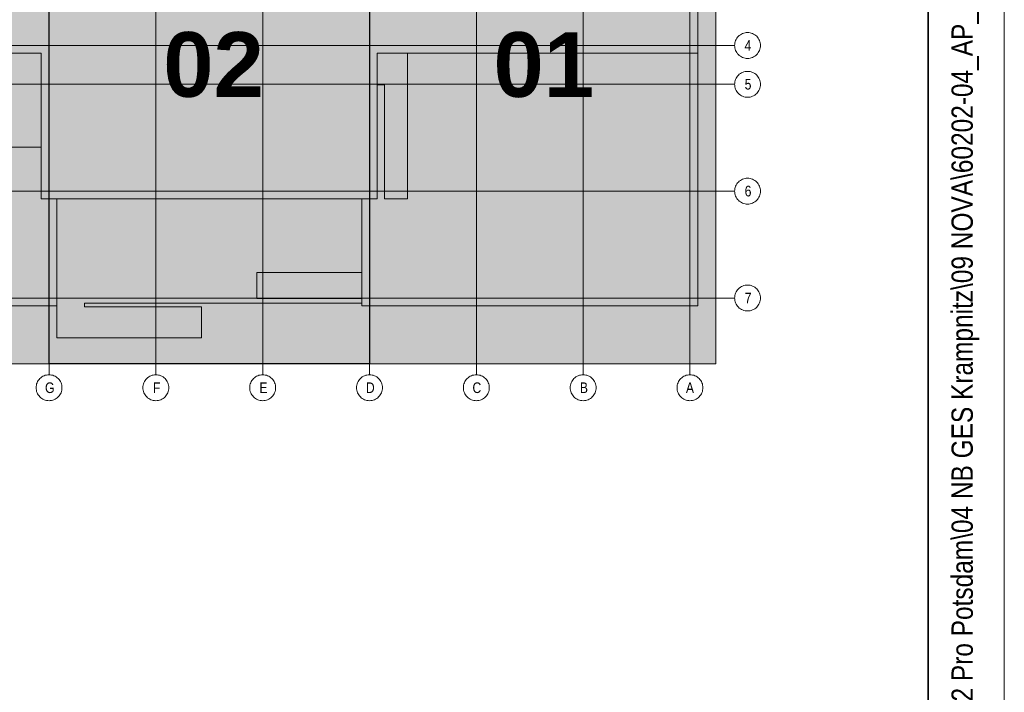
# Model space of a CAD drawing. Extents: x -620 to 300, y 62 to 1112.
# Tile 42 of 53: x 236 to 300, y 218 to 263. Entities that reach past the tile are written whole.
import ezdxf
from ezdxf.lldxf.tags import DXFTag

# ---------------------------------------------------------------- set-up
doc = ezdxf.new("R2010")
doc.units = 0
doc.layers.get('0').update_dxf_attribs({"lineweight": 13})
for name, color, linetype, lineweight in [('iwb_Plankopf Linie', 7, 'Continuous', 13), ('iwb_Plankopf Rahmen', 7, 'Continuous', 35), ('iwb_Plankopf Text', 7, 'Continuous', 18), ('PK_LP', 7, 'Continuous', 9), ('PK_LP_Achsen', 7, 'STRICHPUNKT2', 5)]:
    doc.layers.add(name, color=color, linetype=linetype, lineweight=lineweight)
doc.layers.add('PK_LP_T02', color=7, linetype='Continuous', lineweight=9, true_color=0xff6600)
doc.layers.add('PK_LP_T02_Rest', color=9, linetype='Continuous', lineweight=9, true_color=0x808080)
doc.styles.get("Standard").update_dxf_attribs({"font": 'ARIALN.TTF'})
tags = doc.linetypes.add('grob', pattern=[14, 3, -8, 3]).pattern_tags.tags
tags[8:9] = [DXFTag(74, 4), DXFTag(75, 0), DXFTag(340, '0'), DXFTag(46, 0.0), DXFTag(50, 0.0), DXFTag(44, 0.0), DXFTag(45, 0.0)]
tags[6:7] = [DXFTag(74, 4), DXFTag(75, 0), DXFTag(340, '0'), DXFTag(46, 0.0), DXFTag(50, 0.0), DXFTag(44, 0.0), DXFTag(45, 0.0)]
tags[4:5] = [DXFTag(74, 4), DXFTag(75, 0), DXFTag(340, '0'), DXFTag(46, 0.0), DXFTag(50, 0.0), DXFTag(44, 0.0), DXFTag(45, 0.0)]
tags = doc.linetypes.add('STRICHPUNKT2', pattern=[12.7, 6.35, -3.175, 0, -3.175]).pattern_tags.tags
tags[10:11] = [DXFTag(74, 4), DXFTag(75, 0), DXFTag(340, '0'), DXFTag(46, 0.0), DXFTag(50, 0.0), DXFTag(44, 0.0), DXFTag(45, 0.0)]
tags[8:9] = [DXFTag(74, 4), DXFTag(75, 0), DXFTag(340, '0'), DXFTag(46, 0.0), DXFTag(50, 0.0), DXFTag(44, 0.0), DXFTag(45, 0.0)]
tags[6:7] = [DXFTag(74, 4), DXFTag(75, 0), DXFTag(340, '0'), DXFTag(46, 0.0), DXFTag(50, 0.0), DXFTag(44, 0.0), DXFTag(45, 0.0)]
tags[4:5] = [DXFTag(74, 4), DXFTag(75, 0), DXFTag(340, '0'), DXFTag(46, 0.0), DXFTag(50, 0.0), DXFTag(44, 0.0), DXFTag(45, 0.0)]

# ---------------------------------------------------------------- blocks, each defined once
blk = doc.blocks.new('Blockreferenz-A06GA1UM8I')
at = {"color": 0, "linetype": 'ByBlock', "lineweight": -2, "ltscale": 0.13}
blk.add_solid([(237.643, 240.014), (237.643, 279.685), (258.68, 240.014), (258.68, 279.685)], dxfattribs=at)
at = {"layer": 'PK_LP', "linetype": 'grob', "lineweight": 30, "ltscale": 0.3}
for p, q in [((237.643, 240.014), (237.643, 279.685)), ((258.68, 279.685), (258.68, 240.014)), ((258.68, 240.014), (237.643, 240.014))]:
    blk.add_line(p, q, dxfattribs=at)
at = {"layer": 'PK_LP', "linetype": 'grob', "lineweight": 5, "ltscale": 0.13}
for p, q in [((237.643, 279.685), (237.643, 240.014)), ((258.68, 240.014), (258.68, 279.685)), ((281.418, 279.685), (281.418, 240.014)), ((237.643, 240.014), (216.605, 240.014)), ((281.418, 240.014), (258.68, 240.014))]:
    blk.add_line(p, q, dxfattribs=at)
at = {"layer": 'PK_LP', "linetype": 'ByBlock', "lineweight": -2, "ltscale": 0.13}
for p, q in [((237.643, 240.014), (237.643, 279.685)), ((258.68, 240.014), (258.68, 279.685))]:
    blk.add_line(p, q, dxfattribs=at)
at = {"layer": 'PK_LP', "linetype": 'ByBlock', "lineweight": 13, "ltscale": 0.13}
for p, q in [((280.225, 277.985), (280.225, 260.395)), ((237.135, 260.395), (217.113, 260.395)), ((237.135, 250.833), (237.135, 260.395)), ((280.225, 260.395), (259.188, 260.395)), ((259.188, 260.395), (259.188, 250.833)), ((261.185, 260.395), (259.188, 260.395)), ((259.188, 260.395), (259.188, 258.319)), ((280.225, 260.395), (259.188, 260.395)), ((259.188, 260.395), (259.188, 250.833)), ((261.185, 250.833), (261.185, 260.395)), ((280.225, 243.82), (280.225, 260.395)), ((259.188, 258.319), (259.655, 258.319)), ((259.655, 258.319), (259.655, 250.833)), ((237.135, 254.222), (221.25, 254.222)), ((237.135, 250.833), (237.135, 254.222)), ((238.15, 250.833), (237.135, 250.833)), ((259.188, 250.833), (237.135, 250.833)), ((238.15, 250.833), (238.15, 241.714)), ((258.173, 250.833), (238.15, 250.833)), ((238.15, 243.82), (238.15, 250.833)), ((258.173, 243.996), (258.173, 250.833)), ((259.188, 250.833), (258.173, 250.833)), ((258.173, 250.833), (258.173, 245.994)), ((259.655, 250.833), (261.185, 250.833)), ((251.288, 245.994), (251.288, 244.294)), ((258.173, 245.994), (251.288, 245.994)), ((216.098, 243.82), (238.15, 243.82)), ((239.976, 243.754), (239.976, 243.996)), ((239.976, 243.996), (258.173, 243.996)), ((247.66, 243.754), (239.976, 243.754)), ((247.66, 241.714), (247.66, 243.754)), ((251.288, 244.294), (258.173, 244.294)), ((258.173, 244.294), (258.173, 243.82)), ((258.173, 243.82), (280.225, 243.82)), ((238.15, 241.714), (247.66, 241.714))]:
    blk.add_line(p, q, dxfattribs=at)
at = {"layer": 'PK_LP_Achsen', "linetype": 'STRICHPUNKT2', "ltscale": 0.13}
for p, q in [((237.643, 280.408), (237.643, 239.291)), ((244.655, 280.408), (244.655, 239.291)), ((251.668, 280.408), (251.668, 239.291)), ((258.68, 280.408), (258.68, 239.291)), ((265.693, 280.408), (265.693, 239.291)), ((272.705, 280.408), (272.705, 239.291)), ((279.718, 280.408), (279.718, 239.291)), ((128.038, 260.903), (282.648, 260.903)), ((128.038, 258.353), (282.648, 258.353)), ((128.038, 251.34), (282.648, 251.34)), ((128.038, 244.328), (282.648, 244.328))]:
    blk.add_line(p, q, dxfattribs=at)
at = {"layer": 'PK_LP_Achsen', "linetype": 'ByBlock', "ltscale": 0.13}
for p, q in [((282.664, 261.068), (282.684, 261.149)), ((282.684, 261.149), (282.712, 261.228)), ((282.712, 261.228), (282.748, 261.303)), ((282.748, 261.303), (282.791, 261.375)), ((282.791, 261.375), (282.841, 261.442)), ((282.841, 261.442), (282.897, 261.504)), ((282.897, 261.504), (282.958, 261.56)), ((282.958, 261.56), (283.025, 261.609)), ((283.025, 261.609), (283.097, 261.652)), ((283.097, 261.652), (283.172, 261.688)), ((283.172, 261.688), (283.251, 261.716)), ((283.251, 261.716), (283.332, 261.736)), ((283.332, 261.736), (283.414, 261.748)), ((283.414, 261.748), (283.498, 261.753)), ((283.498, 261.753), (283.581, 261.748)), ((283.581, 261.748), (283.663, 261.736)), ((283.663, 261.736), (283.744, 261.716)), ((283.744, 261.716), (283.823, 261.688)), ((283.823, 261.688), (283.898, 261.652)), ((283.898, 261.652), (283.97, 261.609)), ((283.97, 261.609), (284.037, 261.56)), ((284.037, 261.56), (284.099, 261.504)), ((284.099, 261.504), (284.155, 261.442)), ((284.155, 261.442), (284.204, 261.375)), ((284.204, 261.375), (284.247, 261.303)), ((284.247, 261.303), (284.283, 261.228)), ((284.283, 261.228), (284.311, 261.149)), ((284.311, 261.149), (284.331, 261.068)), ((282.648, 260.903), (282.652, 260.986)), ((282.652, 260.819), (282.648, 260.903)), ((282.652, 260.986), (282.664, 261.068)), ((282.664, 260.737), (282.652, 260.819)), ((282.684, 260.656), (282.664, 260.737)), ((282.712, 260.577), (282.684, 260.656)), ((282.748, 260.502), (282.712, 260.577)), ((282.791, 260.43), (282.748, 260.502)), ((284.247, 260.502), (284.204, 260.43)), ((284.283, 260.577), (284.247, 260.502)), ((284.311, 260.656), (284.283, 260.577)), ((284.331, 260.737), (284.311, 260.656)), ((284.331, 261.068), (284.344, 260.986)), ((284.344, 260.819), (284.331, 260.737)), ((284.344, 260.986), (284.348, 260.903)), ((284.348, 260.903), (284.344, 260.819)), ((282.841, 260.363), (282.791, 260.43)), ((282.897, 260.302), (282.841, 260.363)), ((282.958, 260.245), (282.897, 260.302)), ((283.025, 260.196), (282.958, 260.245)), ((283.097, 260.153), (283.025, 260.196)), ((283.172, 260.117), (283.097, 260.153)), ((283.251, 260.089), (283.172, 260.117)), ((283.332, 260.069), (283.251, 260.089)), ((283.414, 260.057), (283.332, 260.069)), ((283.498, 260.053), (283.414, 260.057)), ((283.581, 260.057), (283.498, 260.053)), ((283.663, 260.069), (283.581, 260.057)), ((283.744, 260.089), (283.663, 260.069)), ((283.823, 260.117), (283.744, 260.089)), ((283.898, 260.153), (283.823, 260.117)), ((283.97, 260.196), (283.898, 260.153)), ((284.037, 260.245), (283.97, 260.196)), ((284.099, 260.302), (284.037, 260.245)), ((284.155, 260.363), (284.099, 260.302)), ((284.204, 260.43), (284.155, 260.363)), ((283.332, 259.186), (283.414, 259.198)), ((283.414, 259.198), (283.498, 259.203)), ((283.498, 259.203), (283.581, 259.198)), ((283.581, 259.198), (283.663, 259.186)), ((282.664, 258.518), (282.684, 258.599)), ((282.684, 258.599), (282.712, 258.678)), ((282.712, 258.678), (282.748, 258.753)), ((282.748, 258.753), (282.791, 258.825)), ((282.791, 258.825), (282.841, 258.892)), ((282.841, 258.892), (282.897, 258.954)), ((282.897, 258.954), (282.958, 259.01)), ((282.958, 259.01), (283.025, 259.059)), ((283.025, 259.059), (283.097, 259.102)), ((283.097, 259.102), (283.172, 259.138)), ((283.172, 259.138), (283.251, 259.166)), ((283.251, 259.166), (283.332, 259.186)), ((283.663, 259.186), (283.744, 259.166)), ((283.744, 259.166), (283.823, 259.138)), ((283.823, 259.138), (283.898, 259.102)), ((283.898, 259.102), (283.97, 259.059)), ((283.97, 259.059), (284.037, 259.01)), ((284.037, 259.01), (284.099, 258.954)), ((284.099, 258.954), (284.155, 258.892)), ((284.155, 258.892), (284.204, 258.825)), ((284.204, 258.825), (284.247, 258.753)), ((284.247, 258.753), (284.283, 258.678)), ((284.283, 258.678), (284.311, 258.599)), ((284.311, 258.599), (284.331, 258.518)), ((282.648, 258.353), (282.652, 258.436)), ((282.652, 258.269), (282.648, 258.353)), ((282.652, 258.436), (282.664, 258.518)), ((282.664, 258.187), (282.652, 258.269)), ((282.684, 258.106), (282.664, 258.187)), ((282.712, 258.027), (282.684, 258.106)), ((282.748, 257.952), (282.712, 258.027)), ((282.791, 257.88), (282.748, 257.952)), ((284.247, 257.952), (284.204, 257.88)), ((284.283, 258.027), (284.247, 257.952)), ((284.311, 258.106), (284.283, 258.027)), ((284.331, 258.187), (284.311, 258.106)), ((284.331, 258.518), (284.344, 258.436)), ((284.344, 258.269), (284.331, 258.187)), ((284.344, 258.436), (284.348, 258.353)), ((284.348, 258.353), (284.344, 258.269)), ((282.841, 257.813), (282.791, 257.88)), ((282.897, 257.752), (282.841, 257.813)), ((282.958, 257.695), (282.897, 257.752)), ((283.025, 257.646), (282.958, 257.695)), ((283.097, 257.603), (283.025, 257.646)), ((283.172, 257.567), (283.097, 257.603)), ((283.251, 257.539), (283.172, 257.567)), ((283.332, 257.519), (283.251, 257.539)), ((283.414, 257.507), (283.332, 257.519)), ((283.498, 257.503), (283.414, 257.507)), ((283.581, 257.507), (283.498, 257.503)), ((283.663, 257.519), (283.581, 257.507)), ((283.744, 257.539), (283.663, 257.519)), ((283.823, 257.567), (283.744, 257.539)), ((283.898, 257.603), (283.823, 257.567)), ((283.97, 257.646), (283.898, 257.603)), ((284.037, 257.695), (283.97, 257.646)), ((284.099, 257.752), (284.037, 257.695)), ((284.155, 257.813), (284.099, 257.752)), ((284.204, 257.88), (284.155, 257.813)), ((283.025, 252.047), (283.097, 252.09)), ((283.097, 252.09), (283.172, 252.125)), ((283.172, 252.125), (283.251, 252.153)), ((283.251, 252.153), (283.332, 252.174)), ((283.332, 252.174), (283.414, 252.186)), ((283.414, 252.186), (283.498, 252.19)), ((283.498, 252.19), (283.581, 252.186)), ((283.581, 252.186), (283.663, 252.174)), ((283.663, 252.174), (283.744, 252.153)), ((283.744, 252.153), (283.823, 252.125)), ((283.823, 252.125), (283.898, 252.09)), ((283.898, 252.09), (283.97, 252.047)), ((282.652, 251.423), (282.664, 251.506)), ((282.664, 251.506), (282.684, 251.587)), ((282.684, 251.587), (282.712, 251.665)), ((282.712, 251.665), (282.748, 251.741)), ((282.748, 251.741), (282.791, 251.812)), ((282.791, 251.812), (282.841, 251.879)), ((282.841, 251.879), (282.897, 251.941)), ((282.897, 251.941), (282.958, 251.997)), ((282.958, 251.997), (283.025, 252.047)), ((283.97, 252.047), (284.037, 251.997)), ((284.037, 251.997), (284.099, 251.941)), ((284.099, 251.941), (284.155, 251.879)), ((284.155, 251.879), (284.204, 251.812)), ((284.204, 251.812), (284.247, 251.741)), ((284.247, 251.741), (284.283, 251.665)), ((284.283, 251.665), (284.311, 251.587)), ((284.311, 251.587), (284.331, 251.506)), ((284.331, 251.506), (284.344, 251.423)), ((282.648, 251.34), (282.652, 251.423)), ((282.652, 251.257), (282.648, 251.34)), ((282.664, 251.174), (282.652, 251.257)), ((282.684, 251.093), (282.664, 251.174)), ((282.712, 251.015), (282.684, 251.093)), ((282.748, 250.939), (282.712, 251.015)), ((282.791, 250.868), (282.748, 250.939)), ((282.841, 250.801), (282.791, 250.868)), ((282.897, 250.739), (282.841, 250.801)), ((284.155, 250.801), (284.099, 250.739)), ((284.204, 250.868), (284.155, 250.801)), ((284.247, 250.939), (284.204, 250.868)), ((284.283, 251.015), (284.247, 250.939)), ((284.311, 251.093), (284.283, 251.015)), ((284.331, 251.174), (284.311, 251.093)), ((284.344, 251.257), (284.331, 251.174)), ((284.344, 251.423), (284.348, 251.34)), ((284.348, 251.34), (284.344, 251.257)), ((282.958, 250.683), (282.897, 250.739)), ((283.025, 250.633), (282.958, 250.683)), ((283.097, 250.59), (283.025, 250.633)), ((283.172, 250.555), (283.097, 250.59)), ((283.251, 250.527), (283.172, 250.555)), ((283.332, 250.506), (283.251, 250.527)), ((283.414, 250.494), (283.332, 250.506)), ((283.498, 250.49), (283.414, 250.494)), ((283.581, 250.494), (283.498, 250.49)), ((283.663, 250.506), (283.581, 250.494)), ((283.744, 250.527), (283.663, 250.506)), ((283.823, 250.555), (283.744, 250.527)), ((283.898, 250.59), (283.823, 250.555)), ((283.97, 250.633), (283.898, 250.59)), ((284.037, 250.683), (283.97, 250.633)), ((284.099, 250.739), (284.037, 250.683)), ((282.897, 244.929), (282.958, 244.985)), ((282.958, 244.985), (283.025, 245.034)), ((283.025, 245.034), (283.097, 245.077)), ((283.097, 245.077), (283.172, 245.113)), ((283.172, 245.113), (283.251, 245.141)), ((283.251, 245.141), (283.332, 245.161)), ((283.332, 245.161), (283.414, 245.173)), ((283.414, 245.173), (283.498, 245.178)), ((283.498, 245.178), (283.581, 245.173)), ((283.581, 245.173), (283.663, 245.161)), ((283.663, 245.161), (283.744, 245.141)), ((283.744, 245.141), (283.823, 245.113)), ((283.823, 245.113), (283.898, 245.077)), ((283.898, 245.077), (283.97, 245.034)), ((283.97, 245.034), (284.037, 244.985)), ((284.037, 244.985), (284.099, 244.929)), ((282.648, 244.328), (282.652, 244.411)), ((282.652, 244.244), (282.648, 244.328)), ((282.652, 244.411), (282.664, 244.493)), ((282.664, 244.493), (282.684, 244.574)), ((282.684, 244.574), (282.712, 244.653)), ((282.712, 244.653), (282.748, 244.728)), ((282.748, 244.728), (282.791, 244.8)), ((282.791, 244.8), (282.841, 244.867)), ((282.841, 244.867), (282.897, 244.929)), ((284.099, 244.929), (284.155, 244.867)), ((284.155, 244.867), (284.204, 244.8)), ((284.204, 244.8), (284.247, 244.728)), ((284.247, 244.728), (284.283, 244.653)), ((284.283, 244.653), (284.311, 244.574)), ((284.311, 244.574), (284.331, 244.493)), ((284.331, 244.493), (284.344, 244.411)), ((284.344, 244.411), (284.348, 244.328)), ((284.348, 244.328), (284.344, 244.244)), ((282.664, 244.162), (282.652, 244.244)), ((282.684, 244.081), (282.664, 244.162)), ((282.712, 244.002), (282.684, 244.081)), ((282.748, 243.927), (282.712, 244.002)), ((282.791, 243.855), (282.748, 243.927)), ((282.841, 243.788), (282.791, 243.855)), ((282.897, 243.727), (282.841, 243.788)), ((282.958, 243.67), (282.897, 243.727)), ((284.099, 243.727), (284.037, 243.67)), ((284.155, 243.788), (284.099, 243.727)), ((284.204, 243.855), (284.155, 243.788)), ((284.247, 243.927), (284.204, 243.855)), ((284.283, 244.002), (284.247, 243.927)), ((284.311, 244.081), (284.283, 244.002)), ((284.331, 244.162), (284.311, 244.081)), ((284.344, 244.244), (284.331, 244.162)), ((283.025, 243.621), (282.958, 243.67)), ((283.097, 243.578), (283.025, 243.621)), ((283.172, 243.542), (283.097, 243.578)), ((283.251, 243.514), (283.172, 243.542)), ((283.332, 243.494), (283.251, 243.514)), ((283.414, 243.482), (283.332, 243.494)), ((283.498, 243.478), (283.414, 243.482)), ((283.581, 243.482), (283.498, 243.478)), ((283.663, 243.494), (283.581, 243.482)), ((283.744, 243.514), (283.663, 243.494)), ((283.823, 243.542), (283.744, 243.514)), ((283.898, 243.578), (283.823, 243.542)), ((283.97, 243.621), (283.898, 243.578)), ((284.037, 243.67), (283.97, 243.621)), ((237.17, 239.148), (237.242, 239.191)), ((237.242, 239.191), (237.317, 239.227)), ((237.317, 239.227), (237.396, 239.255)), ((237.396, 239.255), (237.477, 239.275)), ((237.477, 239.275), (237.559, 239.287)), ((237.559, 239.287), (237.643, 239.291)), ((237.643, 239.291), (237.726, 239.287)), ((237.726, 239.287), (237.809, 239.275)), ((237.809, 239.275), (237.889, 239.255)), ((237.889, 239.255), (237.968, 239.227)), ((237.968, 239.227), (238.043, 239.191)), ((238.043, 239.191), (238.115, 239.148)), ((244.183, 239.148), (244.255, 239.191)), ((244.255, 239.191), (244.33, 239.227)), ((244.33, 239.227), (244.408, 239.255)), ((244.408, 239.255), (244.489, 239.275)), ((244.489, 239.275), (244.572, 239.287)), ((244.572, 239.287), (244.655, 239.291)), ((244.655, 239.291), (244.739, 239.287)), ((244.739, 239.287), (244.821, 239.275)), ((244.821, 239.275), (244.902, 239.255)), ((244.902, 239.255), (244.98, 239.227)), ((244.98, 239.227), (245.056, 239.191)), ((245.056, 239.191), (245.127, 239.148)), ((251.195, 239.148), (251.267, 239.191)), ((251.267, 239.191), (251.342, 239.227)), ((251.342, 239.227), (251.421, 239.255)), ((251.421, 239.255), (251.502, 239.275)), ((251.502, 239.275), (251.584, 239.287)), ((251.584, 239.287), (251.668, 239.291)), ((251.668, 239.291), (251.751, 239.287)), ((251.751, 239.287), (251.834, 239.275)), ((251.834, 239.275), (251.914, 239.255)), ((251.914, 239.255), (251.993, 239.227)), ((251.993, 239.227), (252.068, 239.191)), ((252.068, 239.191), (252.14, 239.148)), ((258.208, 239.148), (258.28, 239.191)), ((258.28, 239.191), (258.355, 239.227)), ((258.355, 239.227), (258.433, 239.255)), ((258.433, 239.255), (258.514, 239.275)), ((258.514, 239.275), (258.597, 239.287)), ((258.597, 239.287), (258.68, 239.291)), ((258.68, 239.291), (258.764, 239.287)), ((258.764, 239.287), (258.846, 239.275)), ((258.846, 239.275), (258.927, 239.255)), ((258.927, 239.255), (259.005, 239.227)), ((259.005, 239.227), (259.081, 239.191)), ((259.081, 239.191), (259.152, 239.148)), ((265.22, 239.148), (265.292, 239.191)), ((265.292, 239.191), (265.367, 239.227)), ((265.367, 239.227), (265.446, 239.255)), ((265.446, 239.255), (265.527, 239.275)), ((265.527, 239.275), (265.609, 239.287)), ((265.609, 239.287), (265.693, 239.291)), ((265.693, 239.291), (265.776, 239.287)), ((265.776, 239.287), (265.859, 239.275)), ((265.859, 239.275), (265.939, 239.255)), ((265.939, 239.255), (266.018, 239.227)), ((266.018, 239.227), (266.093, 239.191)), ((266.093, 239.191), (266.165, 239.148)), ((272.233, 239.148), (272.305, 239.191)), ((272.305, 239.191), (272.38, 239.227)), ((272.38, 239.227), (272.458, 239.255)), ((272.458, 239.255), (272.539, 239.275)), ((272.539, 239.275), (272.622, 239.287)), ((272.622, 239.287), (272.705, 239.291)), ((272.705, 239.291), (272.789, 239.287)), ((272.789, 239.287), (272.871, 239.275)), ((272.871, 239.275), (272.952, 239.255)), ((272.952, 239.255), (273.03, 239.227)), ((273.03, 239.227), (273.106, 239.191)), ((273.106, 239.191), (273.177, 239.148)), ((279.245, 239.148), (279.317, 239.191)), ((279.317, 239.191), (279.392, 239.227)), ((279.392, 239.227), (279.471, 239.255)), ((279.471, 239.255), (279.552, 239.275)), ((279.552, 239.275), (279.634, 239.287)), ((279.634, 239.287), (279.718, 239.291)), ((279.718, 239.291), (279.801, 239.287)), ((279.801, 239.287), (279.884, 239.275)), ((279.884, 239.275), (279.964, 239.255)), ((279.964, 239.255), (280.043, 239.227)), ((280.043, 239.227), (280.118, 239.191)), ((280.118, 239.191), (280.19, 239.148)), ((236.793, 238.441), (236.797, 238.525)), ((236.797, 238.525), (236.809, 238.607)), ((236.809, 238.607), (236.829, 238.688)), ((236.829, 238.688), (236.857, 238.767)), ((236.857, 238.767), (236.893, 238.842)), ((236.893, 238.842), (236.936, 238.914)), ((236.936, 238.914), (236.986, 238.981)), ((236.986, 238.981), (237.042, 239.042)), ((237.042, 239.042), (237.103, 239.098)), ((237.103, 239.098), (237.17, 239.148)), ((238.115, 239.148), (238.182, 239.098)), ((238.182, 239.098), (238.244, 239.042)), ((238.244, 239.042), (238.3, 238.981)), ((238.3, 238.981), (238.349, 238.914)), ((238.349, 238.914), (238.392, 238.842)), ((238.392, 238.842), (238.428, 238.767)), ((238.428, 238.767), (238.456, 238.688)), ((238.456, 238.688), (238.476, 238.607)), ((238.476, 238.607), (238.489, 238.525)), ((238.489, 238.525), (238.493, 238.441)), ((243.805, 238.441), (243.809, 238.525)), ((243.809, 238.525), (243.822, 238.607)), ((243.822, 238.607), (243.842, 238.688)), ((243.842, 238.688), (243.87, 238.767)), ((243.87, 238.767), (243.906, 238.842)), ((243.906, 238.842), (243.948, 238.914)), ((243.948, 238.914), (243.998, 238.981)), ((243.998, 238.981), (244.054, 239.042)), ((244.054, 239.042), (244.116, 239.098)), ((244.116, 239.098), (244.183, 239.148)), ((245.127, 239.148), (245.194, 239.098)), ((245.194, 239.098), (245.256, 239.042)), ((245.256, 239.042), (245.312, 238.981)), ((245.312, 238.981), (245.362, 238.914)), ((245.362, 238.914), (245.405, 238.842)), ((245.405, 238.842), (245.44, 238.767)), ((245.44, 238.767), (245.469, 238.688)), ((245.469, 238.688), (245.489, 238.607)), ((245.489, 238.607), (245.501, 238.525)), ((245.501, 238.525), (245.505, 238.441)), ((250.818, 238.441), (250.822, 238.525)), ((250.822, 238.525), (250.834, 238.607)), ((250.834, 238.607), (250.854, 238.688)), ((250.854, 238.688), (250.882, 238.767)), ((250.882, 238.767), (250.918, 238.842)), ((250.918, 238.842), (250.961, 238.914)), ((250.961, 238.914), (251.011, 238.981)), ((251.011, 238.981), (251.067, 239.042)), ((251.067, 239.042), (251.128, 239.098)), ((251.128, 239.098), (251.195, 239.148)), ((252.14, 239.148), (252.207, 239.098)), ((252.207, 239.098), (252.269, 239.042)), ((252.269, 239.042), (252.325, 238.981)), ((252.325, 238.981), (252.374, 238.914)), ((252.374, 238.914), (252.417, 238.842)), ((252.417, 238.842), (252.453, 238.767)), ((252.453, 238.767), (252.481, 238.688)), ((252.481, 238.688), (252.501, 238.607)), ((252.501, 238.607), (252.514, 238.525)), ((252.514, 238.525), (252.518, 238.441)), ((257.83, 238.441), (257.834, 238.525)), ((257.834, 238.525), (257.847, 238.607)), ((257.847, 238.607), (257.867, 238.688)), ((257.867, 238.688), (257.895, 238.767)), ((257.895, 238.767), (257.931, 238.842)), ((257.931, 238.842), (257.973, 238.914)), ((257.973, 238.914), (258.023, 238.981)), ((258.023, 238.981), (258.079, 239.042)), ((258.079, 239.042), (258.141, 239.098)), ((258.141, 239.098), (258.208, 239.148)), ((259.152, 239.148), (259.219, 239.098)), ((259.219, 239.098), (259.281, 239.042)), ((259.281, 239.042), (259.337, 238.981)), ((259.337, 238.981), (259.387, 238.914)), ((259.387, 238.914), (259.43, 238.842)), ((259.43, 238.842), (259.465, 238.767)), ((259.465, 238.767), (259.494, 238.688)), ((259.494, 238.688), (259.514, 238.607)), ((259.514, 238.607), (259.526, 238.525)), ((259.526, 238.525), (259.53, 238.441)), ((264.843, 238.441), (264.847, 238.525)), ((264.847, 238.525), (264.859, 238.607)), ((264.859, 238.607), (264.879, 238.688)), ((264.879, 238.688), (264.907, 238.767)), ((264.907, 238.767), (264.943, 238.842)), ((264.943, 238.842), (264.986, 238.914)), ((264.986, 238.914), (265.036, 238.981)), ((265.036, 238.981), (265.092, 239.042)), ((265.092, 239.042), (265.153, 239.098)), ((265.153, 239.098), (265.22, 239.148)), ((266.165, 239.148), (266.232, 239.098)), ((266.232, 239.098), (266.294, 239.042)), ((266.294, 239.042), (266.35, 238.981)), ((266.35, 238.981), (266.399, 238.914)), ((266.399, 238.914), (266.442, 238.842)), ((266.442, 238.842), (266.478, 238.767)), ((266.478, 238.767), (266.506, 238.688)), ((266.506, 238.688), (266.526, 238.607)), ((266.526, 238.607), (266.539, 238.525)), ((266.539, 238.525), (266.543, 238.441)), ((271.855, 238.441), (271.859, 238.525)), ((271.859, 238.525), (271.872, 238.607)), ((271.872, 238.607), (271.892, 238.688)), ((271.892, 238.688), (271.92, 238.767)), ((271.92, 238.767), (271.956, 238.842)), ((271.956, 238.842), (271.998, 238.914)), ((271.998, 238.914), (272.048, 238.981)), ((272.048, 238.981), (272.104, 239.042)), ((272.104, 239.042), (272.166, 239.098)), ((272.166, 239.098), (272.233, 239.148)), ((273.177, 239.148), (273.244, 239.098)), ((273.244, 239.098), (273.306, 239.042)), ((273.306, 239.042), (273.362, 238.981)), ((273.362, 238.981), (273.412, 238.914)), ((273.412, 238.914), (273.455, 238.842)), ((273.455, 238.842), (273.49, 238.767)), ((273.49, 238.767), (273.519, 238.688)), ((273.519, 238.688), (273.539, 238.607)), ((273.539, 238.607), (273.551, 238.525)), ((273.551, 238.525), (273.555, 238.441)), ((278.868, 238.441), (278.872, 238.525)), ((278.872, 238.525), (278.884, 238.607)), ((278.884, 238.607), (278.904, 238.688)), ((278.904, 238.688), (278.932, 238.767)), ((278.932, 238.767), (278.968, 238.842)), ((278.968, 238.842), (279.011, 238.914)), ((279.011, 238.914), (279.061, 238.981)), ((279.061, 238.981), (279.117, 239.042)), ((279.117, 239.042), (279.178, 239.098)), ((279.178, 239.098), (279.245, 239.148)), ((280.19, 239.148), (280.257, 239.098)), ((280.257, 239.098), (280.319, 239.042)), ((280.319, 239.042), (280.375, 238.981)), ((280.375, 238.981), (280.424, 238.914)), ((280.424, 238.914), (280.467, 238.842)), ((280.467, 238.842), (280.503, 238.767)), ((280.503, 238.767), (280.531, 238.688)), ((280.531, 238.688), (280.551, 238.607)), ((280.551, 238.607), (280.564, 238.525)), ((280.564, 238.525), (280.568, 238.441)), ((236.797, 238.358), (236.793, 238.441)), ((236.809, 238.275), (236.797, 238.358)), ((236.829, 238.195), (236.809, 238.275)), ((236.857, 238.116), (236.829, 238.195)), ((236.893, 238.041), (236.857, 238.116)), ((236.936, 237.969), (236.893, 238.041)), ((236.986, 237.902), (236.936, 237.969)), ((237.042, 237.84), (236.986, 237.902)), ((238.3, 237.902), (238.244, 237.84)), ((238.349, 237.969), (238.3, 237.902)), ((238.392, 238.041), (238.349, 237.969)), ((238.428, 238.116), (238.392, 238.041)), ((238.456, 238.195), (238.428, 238.116)), ((238.476, 238.275), (238.456, 238.195)), ((238.489, 238.358), (238.476, 238.275)), ((238.493, 238.441), (238.489, 238.358)), ((243.809, 238.358), (243.805, 238.441)), ((243.822, 238.275), (243.809, 238.358)), ((243.842, 238.195), (243.822, 238.275)), ((243.87, 238.116), (243.842, 238.195)), ((243.906, 238.041), (243.87, 238.116)), ((243.948, 237.969), (243.906, 238.041)), ((243.998, 237.902), (243.948, 237.969)), ((244.054, 237.84), (243.998, 237.902)), ((245.312, 237.902), (245.256, 237.84)), ((245.362, 237.969), (245.312, 237.902)), ((245.405, 238.041), (245.362, 237.969)), ((245.44, 238.116), (245.405, 238.041)), ((245.469, 238.195), (245.44, 238.116)), ((245.489, 238.275), (245.469, 238.195)), ((245.501, 238.358), (245.489, 238.275)), ((245.505, 238.441), (245.501, 238.358)), ((250.822, 238.358), (250.818, 238.441)), ((250.834, 238.275), (250.822, 238.358)), ((250.854, 238.195), (250.834, 238.275)), ((250.882, 238.116), (250.854, 238.195)), ((250.918, 238.041), (250.882, 238.116)), ((250.961, 237.969), (250.918, 238.041)), ((251.011, 237.902), (250.961, 237.969)), ((251.067, 237.84), (251.011, 237.902)), ((252.325, 237.902), (252.269, 237.84)), ((252.374, 237.969), (252.325, 237.902)), ((252.417, 238.041), (252.374, 237.969)), ((252.453, 238.116), (252.417, 238.041)), ((252.481, 238.195), (252.453, 238.116)), ((252.501, 238.275), (252.481, 238.195)), ((252.514, 238.358), (252.501, 238.275)), ((252.518, 238.441), (252.514, 238.358)), ((257.834, 238.358), (257.83, 238.441)), ((257.847, 238.275), (257.834, 238.358)), ((257.867, 238.195), (257.847, 238.275)), ((257.895, 238.116), (257.867, 238.195)), ((257.931, 238.041), (257.895, 238.116)), ((257.973, 237.969), (257.931, 238.041)), ((258.023, 237.902), (257.973, 237.969)), ((258.079, 237.84), (258.023, 237.902)), ((259.337, 237.902), (259.281, 237.84)), ((259.387, 237.969), (259.337, 237.902)), ((259.43, 238.041), (259.387, 237.969)), ((259.465, 238.116), (259.43, 238.041)), ((259.494, 238.195), (259.465, 238.116)), ((259.514, 238.275), (259.494, 238.195)), ((259.526, 238.358), (259.514, 238.275)), ((259.53, 238.441), (259.526, 238.358)), ((264.847, 238.358), (264.843, 238.441)), ((264.859, 238.275), (264.847, 238.358)), ((264.879, 238.195), (264.859, 238.275)), ((264.907, 238.116), (264.879, 238.195)), ((264.943, 238.041), (264.907, 238.116)), ((264.986, 237.969), (264.943, 238.041)), ((265.036, 237.902), (264.986, 237.969)), ((265.092, 237.84), (265.036, 237.902)), ((266.35, 237.902), (266.294, 237.84)), ((266.399, 237.969), (266.35, 237.902)), ((266.442, 238.041), (266.399, 237.969)), ((266.478, 238.116), (266.442, 238.041)), ((266.506, 238.195), (266.478, 238.116)), ((266.526, 238.275), (266.506, 238.195)), ((266.539, 238.358), (266.526, 238.275)), ((266.543, 238.441), (266.539, 238.358)), ((271.859, 238.358), (271.855, 238.441)), ((271.872, 238.275), (271.859, 238.358)), ((271.892, 238.195), (271.872, 238.275)), ((271.92, 238.116), (271.892, 238.195)), ((271.956, 238.041), (271.92, 238.116)), ((271.998, 237.969), (271.956, 238.041)), ((272.048, 237.902), (271.998, 237.969)), ((272.104, 237.84), (272.048, 237.902)), ((273.362, 237.902), (273.306, 237.84)), ((273.412, 237.969), (273.362, 237.902)), ((273.455, 238.041), (273.412, 237.969)), ((273.49, 238.116), (273.455, 238.041)), ((273.519, 238.195), (273.49, 238.116)), ((273.539, 238.275), (273.519, 238.195)), ((273.551, 238.358), (273.539, 238.275)), ((273.555, 238.441), (273.551, 238.358)), ((278.872, 238.358), (278.868, 238.441)), ((278.884, 238.275), (278.872, 238.358)), ((278.904, 238.195), (278.884, 238.275)), ((278.932, 238.116), (278.904, 238.195)), ((278.968, 238.041), (278.932, 238.116)), ((279.011, 237.969), (278.968, 238.041)), ((279.061, 237.902), (279.011, 237.969)), ((279.117, 237.84), (279.061, 237.902)), ((280.375, 237.902), (280.319, 237.84)), ((280.424, 237.969), (280.375, 237.902)), ((280.467, 238.041), (280.424, 237.969)), ((280.503, 238.116), (280.467, 238.041)), ((280.531, 238.195), (280.503, 238.116)), ((280.551, 238.275), (280.531, 238.195)), ((280.564, 238.358), (280.551, 238.275)), ((280.568, 238.441), (280.564, 238.358)), ((237.103, 237.784), (237.042, 237.84)), ((237.17, 237.735), (237.103, 237.784)), ((237.242, 237.692), (237.17, 237.735)), ((237.317, 237.656), (237.242, 237.692)), ((237.396, 237.628), (237.317, 237.656)), ((237.477, 237.608), (237.396, 237.628)), ((237.559, 237.595), (237.477, 237.608)), ((237.643, 237.591), (237.559, 237.595)), ((237.726, 237.595), (237.643, 237.591)), ((237.809, 237.608), (237.726, 237.595)), ((237.889, 237.628), (237.809, 237.608)), ((237.968, 237.656), (237.889, 237.628)), ((238.043, 237.692), (237.968, 237.656)), ((238.115, 237.735), (238.043, 237.692)), ((238.182, 237.784), (238.115, 237.735)), ((238.244, 237.84), (238.182, 237.784)), ((244.116, 237.784), (244.054, 237.84)), ((244.183, 237.735), (244.116, 237.784)), ((244.255, 237.692), (244.183, 237.735)), ((244.33, 237.656), (244.255, 237.692)), ((244.408, 237.628), (244.33, 237.656)), ((244.489, 237.608), (244.408, 237.628)), ((244.572, 237.595), (244.489, 237.608)), ((244.655, 237.591), (244.572, 237.595)), ((244.739, 237.595), (244.655, 237.591)), ((244.821, 237.608), (244.739, 237.595)), ((244.902, 237.628), (244.821, 237.608)), ((244.98, 237.656), (244.902, 237.628)), ((245.056, 237.692), (244.98, 237.656)), ((245.127, 237.735), (245.056, 237.692)), ((245.194, 237.784), (245.127, 237.735)), ((245.256, 237.84), (245.194, 237.784)), ((251.128, 237.784), (251.067, 237.84)), ((251.195, 237.735), (251.128, 237.784)), ((251.267, 237.692), (251.195, 237.735)), ((251.342, 237.656), (251.267, 237.692)), ((251.421, 237.628), (251.342, 237.656)), ((251.502, 237.608), (251.421, 237.628)), ((251.584, 237.595), (251.502, 237.608)), ((251.668, 237.591), (251.584, 237.595)), ((251.751, 237.595), (251.668, 237.591)), ((251.834, 237.608), (251.751, 237.595)), ((251.914, 237.628), (251.834, 237.608)), ((251.993, 237.656), (251.914, 237.628)), ((252.068, 237.692), (251.993, 237.656)), ((252.14, 237.735), (252.068, 237.692)), ((252.207, 237.784), (252.14, 237.735)), ((252.269, 237.84), (252.207, 237.784)), ((258.141, 237.784), (258.079, 237.84)), ((258.208, 237.735), (258.141, 237.784)), ((258.28, 237.692), (258.208, 237.735)), ((258.355, 237.656), (258.28, 237.692)), ((258.433, 237.628), (258.355, 237.656)), ((258.514, 237.608), (258.433, 237.628)), ((258.597, 237.595), (258.514, 237.608)), ((258.68, 237.591), (258.597, 237.595)), ((258.764, 237.595), (258.68, 237.591)), ((258.846, 237.608), (258.764, 237.595)), ((258.927, 237.628), (258.846, 237.608)), ((259.005, 237.656), (258.927, 237.628)), ((259.081, 237.692), (259.005, 237.656)), ((259.152, 237.735), (259.081, 237.692)), ((259.219, 237.784), (259.152, 237.735)), ((259.281, 237.84), (259.219, 237.784)), ((265.153, 237.784), (265.092, 237.84)), ((265.22, 237.735), (265.153, 237.784)), ((265.292, 237.692), (265.22, 237.735)), ((265.367, 237.656), (265.292, 237.692)), ((265.446, 237.628), (265.367, 237.656)), ((265.527, 237.608), (265.446, 237.628)), ((265.609, 237.595), (265.527, 237.608)), ((265.693, 237.591), (265.609, 237.595)), ((265.776, 237.595), (265.693, 237.591)), ((265.859, 237.608), (265.776, 237.595)), ((265.939, 237.628), (265.859, 237.608)), ((266.018, 237.656), (265.939, 237.628)), ((266.093, 237.692), (266.018, 237.656)), ((266.165, 237.735), (266.093, 237.692)), ((266.232, 237.784), (266.165, 237.735)), ((266.294, 237.84), (266.232, 237.784)), ((272.166, 237.784), (272.104, 237.84)), ((272.233, 237.735), (272.166, 237.784)), ((272.305, 237.692), (272.233, 237.735)), ((272.38, 237.656), (272.305, 237.692)), ((272.458, 237.628), (272.38, 237.656)), ((272.539, 237.608), (272.458, 237.628)), ((272.622, 237.595), (272.539, 237.608)), ((272.705, 237.591), (272.622, 237.595)), ((272.789, 237.595), (272.705, 237.591)), ((272.871, 237.608), (272.789, 237.595)), ((272.952, 237.628), (272.871, 237.608)), ((273.03, 237.656), (272.952, 237.628)), ((273.106, 237.692), (273.03, 237.656)), ((273.177, 237.735), (273.106, 237.692)), ((273.244, 237.784), (273.177, 237.735)), ((273.306, 237.84), (273.244, 237.784)), ((279.178, 237.784), (279.117, 237.84)), ((279.245, 237.735), (279.178, 237.784)), ((279.317, 237.692), (279.245, 237.735)), ((279.392, 237.656), (279.317, 237.692)), ((279.471, 237.628), (279.392, 237.656)), ((279.552, 237.608), (279.471, 237.628)), ((279.634, 237.595), (279.552, 237.608)), ((279.718, 237.591), (279.634, 237.595)), ((279.801, 237.595), (279.718, 237.591)), ((279.884, 237.608), (279.801, 237.595)), ((279.964, 237.628), (279.884, 237.608)), ((280.043, 237.656), (279.964, 237.628)), ((280.118, 237.692), (280.043, 237.656)), ((280.19, 237.735), (280.118, 237.692)), ((280.257, 237.784), (280.19, 237.735)), ((280.319, 237.84), (280.257, 237.784))]:
    blk.add_line(p, q, dxfattribs=at)
at = {"layer": 'PK_LP_T02_Rest', "linetype": 'ByBlock', "lineweight": -2, "ltscale": 0.13}
for points in [[(216.605, 240.014), (216.605, 279.685), (237.643, 240.014), (237.643, 279.685)], [(258.68, 240.014), (258.68, 279.685), (281.418, 240.014), (281.418, 279.685)]]:
    blk.add_solid(points, dxfattribs=at)
at = {"layer": 'PK_LP', "linetype": 'ByBlock', "lineweight": 25, "ltscale": 0.25, "char_height": 4.25, "attachment_point": 1}
for s, insert in [('{\\fArial|b1|i0;02}', (245.14, 261.778)), ('{\\fArial|b1|i0;01}', (266.818, 261.774))]:
    blk.add_mtext(s, dxfattribs=dict(at, insert=insert))
at = {"layer": 'PK_LP_Achsen', "linetype": 'ByBlock', "ltscale": 0.13, "char_height": 0.69538, "attachment_point": 1}
for s, insert in [('{\\fArial Narrow;4}', (283.3, 261.25)), ('{\\fArial Narrow;5}', (283.309, 258.706)), ('{\\fArial Narrow;6}', (283.309, 251.693)), ('{\\fArial Narrow;7}', (283.313, 244.675)), ('{\\fArial Narrow;G}', (237.379, 238.789)), ('{\\fArial Narrow;F}', (244.463, 238.789)), ('{\\fArial Narrow;E}', (251.455, 238.789)), ('{\\fArial Narrow;D}', (258.445, 238.789)), ('{\\fArial Narrow;C}', (265.441, 238.789)), ('{\\fArial Narrow;B}', (272.49, 238.789)), ('{\\fArial Narrow;A}', (279.451, 238.789))]:
    blk.add_mtext(s, dxfattribs=dict(at, insert=insert))

msp = doc.modelspace()

# ---------------------------------------------------------------- linework, layer by layer
at = {"layer": 'iwb_Plankopf Linie', "ltscale": 0.13}
msp.add_line((295.353, 67.433), (295.353, 359.433), dxfattribs=at)
at = {"layer": 'iwb_Plankopf Rahmen', "ltscale": 0.35}
msp.add_line((295.353, 359.433), (295.353, 67.433), dxfattribs=at)
at = {"layer": 'iwb_Plankopf Rahmen', "color": 8, "lineweight": 13, "ltscale": 0.13, "true_color": 0x808080}
msp.add_lwpolyline([(300.353, 62.433), (-619.647, 62.433), (-619.647, 1112.433), (300.353, 1112.433), (300.353, 62.433)], close=True, dxfattribs=at)
at = {"layer": 'iwb_Plankopf Rahmen', "ltscale": 0.35}
msp.add_lwpolyline([(-599.647, 67.433), (-599.647, 1107.433), (295.353, 1107.433), (295.353, 67.433), (-599.647, 67.433)], close=True, dxfattribs=at)

# ---------------------------------------------------------------- block references
at = {"layer": 'PK_LP_T02', "ltscale": 0.13}
msp.add_blockref('Blockreferenz-A06GA1UM8I', (0, 0), dxfattribs=at)

# ---------------------------------------------------------------- texts
at = {"layer": 'iwb_Plankopf Text', "ltscale": 0.18, "insert": (296.886, 74.512), "char_height": 1.4, "attachment_point": 1, "rotation": 90, "line_spacing_factor": 1.002}
msp.add_mtext('{\\fArial Narrow;\\\\srvnovamd01\\Nova_MD\\TGA\\60202 Pro Potsdam\\04 NB GES Krampnitz\\09 NOVA\\60202-04_AP_NB GES Krampnitz\\TGA\\Elektro\\Leerrohrplanung\\E_Leerrohr_3OG.n4m004KRA_ELT_5_LR_03_002_P_A}', dxfattribs=at)

doc.saveas('drawing.dxf')
